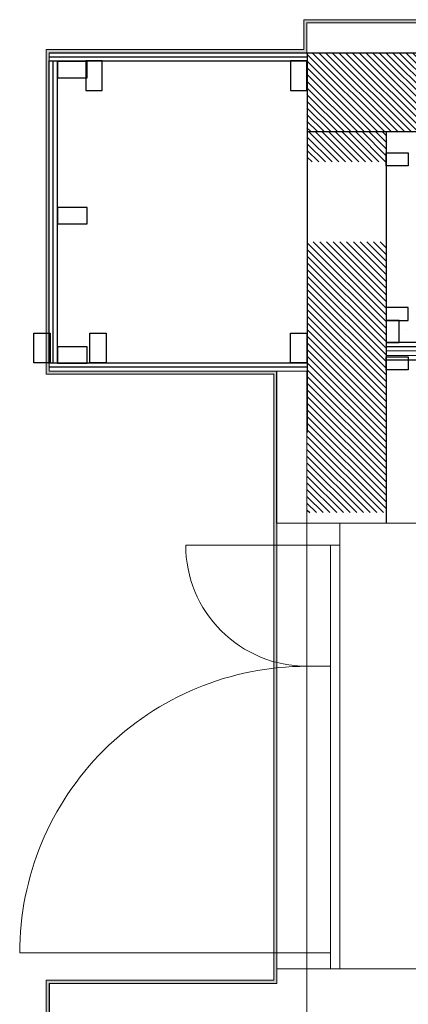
# Model space of a CAD drawing. Header units: millimetres. Extents: x 0 to 84060, y 0 to 52805.
# Tile 10 of 60: x 30938 to 32170, y 15327 to 18452. Entities that reach past the tile are written whole.
import ezdxf

# ---------------------------------------------------------------- set-up
doc = ezdxf.new("R2010")
doc.units = ezdxf.units.MM
doc.header["$LTSCALE"] = 50
doc.header["$MEASUREMENT"] = 0
doc.linetypes.add('CENTRUMLINJE', pattern=[27, 20, -3, 1, -3])
for name, color, linetype in [('20601A200D001$0$00-HEL1', 251, 'CONTINUOUS'), ('20601A200D001$0$243-Dører', 7, 'CONTINUOUS'), ('20601A200D001$0$A12-HEL2', 251, 'CONTINUOUS'), ('20601A200D001$0$A24-HEL1', 252, 'CONTINUOUS'), ('20601A200D001$0$A24-SKR1', 251, 'CONTINUOUS'), ('xref', 7, 'CENTRUMLINJE')]:
    doc.layers.add(name, color=color, linetype=linetype)
doc.layers.add('20601A200D001$0$A2-VEGG-fill', color=253, linetype='CONTINUOUS', lineweight=18)
doc.layers.add('20601A200D001$0$A24', color=251, linetype='CONTINUOUS', lineweight=18)

# ---------------------------------------------------------------- blocks, each defined once
blk = doc.blocks.new('20601A200D001')
at = {"layer": '20601A200D001$0$A2-VEGG-fill'}
for points in [[(129829.45312, 18356.84077), (129839.45312, 18356.84077), (129839.45312, 18451.83984), (129829.45312, 18451.83984), (129829.45312, 18441.83984)], [(129839.45312, 18441.6326), (133518.65625, 18441.6326), (133518.65625, 18451.6326), (129839.45312, 18451.6326)], [(129012.60938, 17336.59961), (129022.60938, 17336.59961), (129022.60938, 18356.84077), (129012.60938, 18356.84077)], [(129734.45312, 18346.84077), (129839.45312, 18346.84077), (129839.45312, 18356.84077), (129022.60938, 18356.84077), (129022.60938, 18346.84077)], [(129734.45312, 17326.59961), (129734.45312, 17336.59961), (129012.60938, 17336.59961), (129012.60938, 17326.59961), (129022.60938, 17326.59961)], [(129744.45312, 15403.20898), (129744.45312, 17336.59961), (129734.45312, 17336.59961), (129734.45312, 15403.20898)], [(129013.15156, 13647.21021), (129023.15156, 13647.21021), (129023.15156, 15403.20898), (129013.15156, 15403.20898)], [(129719.4375, 15393.20898), (129744.45312, 15393.20898), (129744.45312, 15403.20898), (129023.15156, 15403.20898), (129023.15156, 15393.20898), (129709.4375, 15393.20898)]]:
    blk.add_hatch(color=256, dxfattribs=at).paths.add_polyline_path(points, flags=0)
at = {"layer": '20601A200D001$0$A24-SKR1'}
h = blk.add_hatch(dxfattribs=at)
h.set_pattern_fill('ANSI31', color=256, scale=120, angle=-90, style=0)
h.set_pattern_definition([(315, (111175.942, 22807.345), (-10.606602, -10.606602), [])])
h.paths.add_polyline_path([(130699.09691, 18096.84077), (130699.09691, 18346.84077), (129839.7486, 18346.84077), (129839.7486, 18096.84077)])
h = blk.add_hatch(dxfattribs=at)
h.set_pattern_fill('ANSI31', color=256, scale=120, angle=-90, style=0)
h.set_pattern_definition([(315, (1e-11, 57.26), (10.6066017, 10.6066017), [])])
h.paths.add_polyline_path([(130090.90121, 18000.84077), (130090.90121, 18096.84077), (129840.90121, 18096.84077), (129840.90121, 18000.84077)])
h = blk.add_hatch(dxfattribs=at)
h.set_pattern_fill('ANSI31', color=256, scale=120, angle=-90, style=0)
h.set_pattern_definition([(315, (125380.397, 36410.544), (10.606602, 10.606602), [])])
h.paths.add_polyline_path([(130090.90121, 17746.7374), (129840.90121, 17746.7374), (129840.90121, 16887.38909), (130090.90121, 16887.38909)])
h = blk.add_hatch(dxfattribs=at)
h.set_pattern_fill('ANSI31', color=256, scale=120, angle=-90, style=0)
h.set_pattern_definition([(315, (125380.397, 36410.544), (10.606602, 10.606602), [])])
h.paths.add_polyline_path([(130090.90121, 17746.7374), (129840.90121, 17746.7374), (129840.90121, 16887.38909), (130090.90121, 16887.38909)])
at = {"layer": '20601A200D001$0$00-HEL1', "linetype": 'Continuous'}
blk.add_line((130582.02639, 17370.84077), (130090.90121, 17370.84077), dxfattribs=at)
at = {"layer": '20601A200D001$0$00-HEL1'}
blk.add_line((129744.45519, 16853.81942), (129744.45519, 17336.60046), dxfattribs=at)
blk.add_line((129744.45519, 16853.81942), (129744.45519, 17336.60046), dxfattribs=at)
at = {"layer": '20601A200D001$0$243-Dører', "linetype": 'Continuous', "lineweight": 0, "ltscale": 1000}
for points in [[(129744.45312, 16853.82031), (130186.89844, 16853.75391)], [(129744.45312, 16853.82031), (130186.89844, 16853.75391)], [(129839.10938, 15439.80566), (129839.32031, 16853.80469)], [(129839.10938, 15439.80566), (129839.32031, 16853.80469)], [(130089.32031, 16853.76953), (129839.32031, 16853.80469)], [(130089.32031, 16853.76953), (129839.32031, 16853.80469)], [(130089.32031, 16853.76953), (129839.32031, 16853.80469)], [(130089.32031, 16853.76953), (129839.32031, 16853.80469)], [(129944.10938, 15439.79004), (129944.32031, 16853.79102)], [(129944.10938, 15439.79004), (129944.32031, 16853.79102)], [(129455.30469, 16783.86133), (129839.30469, 16783.80469)], [(129455.30469, 16783.86133), (129839.30469, 16783.80469)], [(129944.30469, 16783.79102), (129839.30469, 16783.80469)], [(129944.30469, 16783.79102), (129839.30469, 16783.80469)], [(129944.30469, 16783.79102), (129839.30469, 16783.80469)], [(129944.30469, 16783.79102), (129839.30469, 16783.80469)], [(129914.10938, 15439.79492), (129914.30469, 16783.79492)], [(129839.10938, 15439.80566), (129839.25781, 16449.80469)], [(129839.10938, 15439.80566), (129839.25781, 16449.80469)], [(129914.10938, 15439.79492), (129914.25781, 16449.79492)], [(129914.25, 16399.79492), (129839.25, 16399.80469)], [(129914.25, 16399.79492), (129839.25, 16399.80469)], [(129839.11719, 15489.80566), (128929.11719, 15489.93848)], [(129839.11719, 15489.80566), (128929.11719, 15489.93848)], [(129914.11719, 15489.79492), (129839.11719, 15489.80566)], [(129914.11719, 15489.79492), (129839.11719, 15489.80566)], [(129744.45312, 15439.81934), (130186.89844, 15439.75488)]]:
    blk.add_lwpolyline(points, dxfattribs=at)
at = {"layer": '20601A200D001$0$243-Dører', "color": 7, "linetype": 'Continuous', "lineweight": 0, "ltscale": 1000}
for centre, radius, start, end in [((129839.30369, 16783.80369), 383.999, 179.99139947, 269.99198956), ((129839.1118, 15489.81008), 909.99462, 89.99129836, 179.99191576), ((129839.1118, 15489.81008), 909.99462, 89.99129836, 179.99191576)]:
    blk.add_arc(centre, radius, start, end, dxfattribs=at)
at = {"layer": '20601A200D001$0$A12-HEL2', "color": 7, "linetype": 'Continuous', "lineweight": 0, "ltscale": 1000}
for points in [[(129983.14844, 18441.83984), (133062.01562, 18441.83984)], [(129022.60938, 18346.83984), (133157.01562, 18346.83984)], [(129022.60938, 17336.59961), (129022.60938, 18346.83984)], [(130668.89062, 17400.83984), (130090.89844, 17400.83984)], [(130668.89062, 17385.83984), (130090.89844, 17385.83984)], [(129839.45312, 17336.59961), (129022.60938, 17336.59961)], [(129839.45312, 14097.20996), (129839.45312, 17336.59961)], [(129022.60938, 15393.20898), (129744.45312, 15393.20898), (129744.45312, 15439.81934)], [(129022.60938, 14097.20996), (129022.60938, 15393.20898)]]:
    blk.add_lwpolyline(points, dxfattribs=at)
at = {"layer": '20601A200D001$0$A24'}
for p, q in [((129829.45312, 18451.83984), (129829.45312, 18356.84077)), ((133518.65625, 18451.6326), (129829.45312, 18451.6326)), ((129839.45312, 18346.84077), (129839.45312, 18441.83984)), ((129839.45312, 18441.6326), (133508.65625, 18441.6326)), ((129012.60938, 18356.84077), (129012.60938, 17326.59961)), ((129829.45312, 18356.84077), (129012.60938, 18356.84077)), ((129022.60938, 17336.59961), (129022.60938, 18346.84077)), ((129022.60938, 18346.84077), (129839.45312, 18346.84077)), ((129012.60938, 17326.59961), (129734.45312, 17326.59961)), ((129744.45312, 17336.59961), (129022.60938, 17336.59961)), ((129734.45312, 17326.59961), (129734.45312, 15403.20898)), ((129744.45312, 15393.20898), (129744.45312, 17336.59961)), ((129013.15156, 15403.20898), (129013.15156, 13637.21021)), ((129734.45312, 15403.20898), (129013.15156, 15403.20898)), ((129023.15156, 13647.21021), (129023.15156, 15393.20898)), ((129023.15156, 15393.20898), (129744.45312, 15393.20898))]:
    blk.add_line(p, q, dxfattribs=at)
at = {"layer": '20601A200D001$0$A24-HEL1'}
for p, q in [((129022.61167, 18346.84077), (129982.61167, 18346.84077)), ((129839.7486, 18346.84077), (130699.09691, 18346.84077)), ((129840.90121, 18346.84077), (129840.90121, 17141.49246)), ((129022.61167, 18333.84077), (129839.48596, 18333.84077)), ((129022.61167, 18320.84077), (129839.48596, 18320.84077)), ((129022.61167, 17360.84077), (129022.61167, 18320.84077)), ((129035.61167, 17360.84077), (129035.61167, 18320.84077)), ((129048.61167, 17360.84077), (129048.61167, 18320.84077)), ((129839.7486, 18096.84077), (130699.09691, 18096.84077)), ((130090.90121, 18096.84077), (130090.90121, 16853.75458)), ((130090.90121, 18096.84077), (130090.90121, 16853.75458)), ((130155.3454, 17467.89394), (130154.99954, 17467.89389)), ((130155.3454, 17467.89394), (130154.99954, 17467.89389)), ((130155.3454, 17467.89394), (130154.99954, 17467.89389)), ((130627.88961, 17426.84077), (130090.90121, 17426.84077)), ((130640.88961, 17413.84077), (130090.90121, 17413.84077)), ((129022.61167, 17362.60046), (129840.90121, 17362.60046)), ((129022.61167, 17349.60046), (129840.90121, 17349.60046))]:
    blk.add_line(p, q, dxfattribs=at)
for points in [[(129142.62991, 18267.50653), (129142.62991, 18319.28857), (129048.61167, 18319.28857), (129048.61167, 18267.50653)], [(129142.62991, 18267.50653), (129142.62991, 18319.28857), (129048.61167, 18319.28857), (129048.61167, 18267.50653)], [(129139.09761, 18226.82254), (129190.87966, 18226.82254), (129190.87966, 18320.84077), (129139.09761, 18320.84077)], [(129139.09761, 18226.82254), (129190.87966, 18226.82254), (129190.87966, 18320.84077), (129139.09761, 18320.84077)], [(129787.70391, 18226.82254), (129839.48596, 18226.82254), (129839.48596, 18320.84077), (129787.70391, 18320.84077)], [(130160.90121, 18029.47936), (130160.90121, 17988.2285), (130090.90121, 17988.2285), (130090.90121, 18029.47936)], [(129142.62991, 17804.16385), (129142.62991, 17855.94589), (129048.61167, 17855.94589), (129048.61167, 17804.16385)], [(130160.90121, 17496.84077), (130160.90121, 17538.09163), (130090.90121, 17538.09163), (130090.90121, 17496.84077)], [(130090.90121, 17426.84077), (130132.15207, 17426.84077), (130132.15207, 17496.84077), (130090.90121, 17496.84077)], [(128974.18009, 17456.6187), (129025.96214, 17456.6187), (129025.96214, 17362.60046), (128974.18009, 17362.60046)], [(129151.36877, 17456.6187), (129203.15082, 17456.6187), (129203.15082, 17362.60046), (129151.36877, 17362.60046)], [(129151.36877, 17456.6187), (129203.15082, 17456.6187), (129203.15082, 17362.60046), (129151.36877, 17362.60046)], [(129787.70391, 17456.6187), (129839.48596, 17456.6187), (129839.48596, 17362.60046), (129787.70391, 17362.60046)], [(129142.62991, 17361.29253), (129142.62991, 17413.07458), (129048.61167, 17413.07458), (129048.61167, 17361.29253)], [(130160.90121, 17381.47218), (130160.90121, 17340.22132), (130090.90121, 17340.22132), (130090.90121, 17381.47218)]]:
    blk.add_lwpolyline(points, close=True, dxfattribs=at)
at = {"layer": '20601A200D001$0$A24-HEL1', "linetype": 'Continuous', "lineweight": 0, "ltscale": 1000}
blk.add_lwpolyline([(129839.45312, 16876.70508), (129839.10938, 16876.70508)], dxfattribs=at)
blk.add_lwpolyline([(129839.45312, 16876.70508), (129839.10938, 16876.70508)], dxfattribs=at)
blk.add_lwpolyline([(129839.45312, 16876.70508), (129839.10938, 16876.70508)], dxfattribs=at)
blk.add_lwpolyline([(129839.45312, 16876.70508), (129839.10938, 16876.70508)], dxfattribs=at)
blk.add_lwpolyline([(129839.45312, 16876.70508), (129839.10938, 16876.70508)], dxfattribs=at)
blk.add_lwpolyline([(129839.45312, 16876.70508), (129839.10938, 16876.70508)], dxfattribs=at)

msp = doc.modelspace()

# ---------------------------------------------------------------- block references
at = {"layer": 'xref'}
msp.add_blockref('20601A200D001', (-97990.7, 0), dxfattribs=at)

doc.saveas('drawing.dxf')
